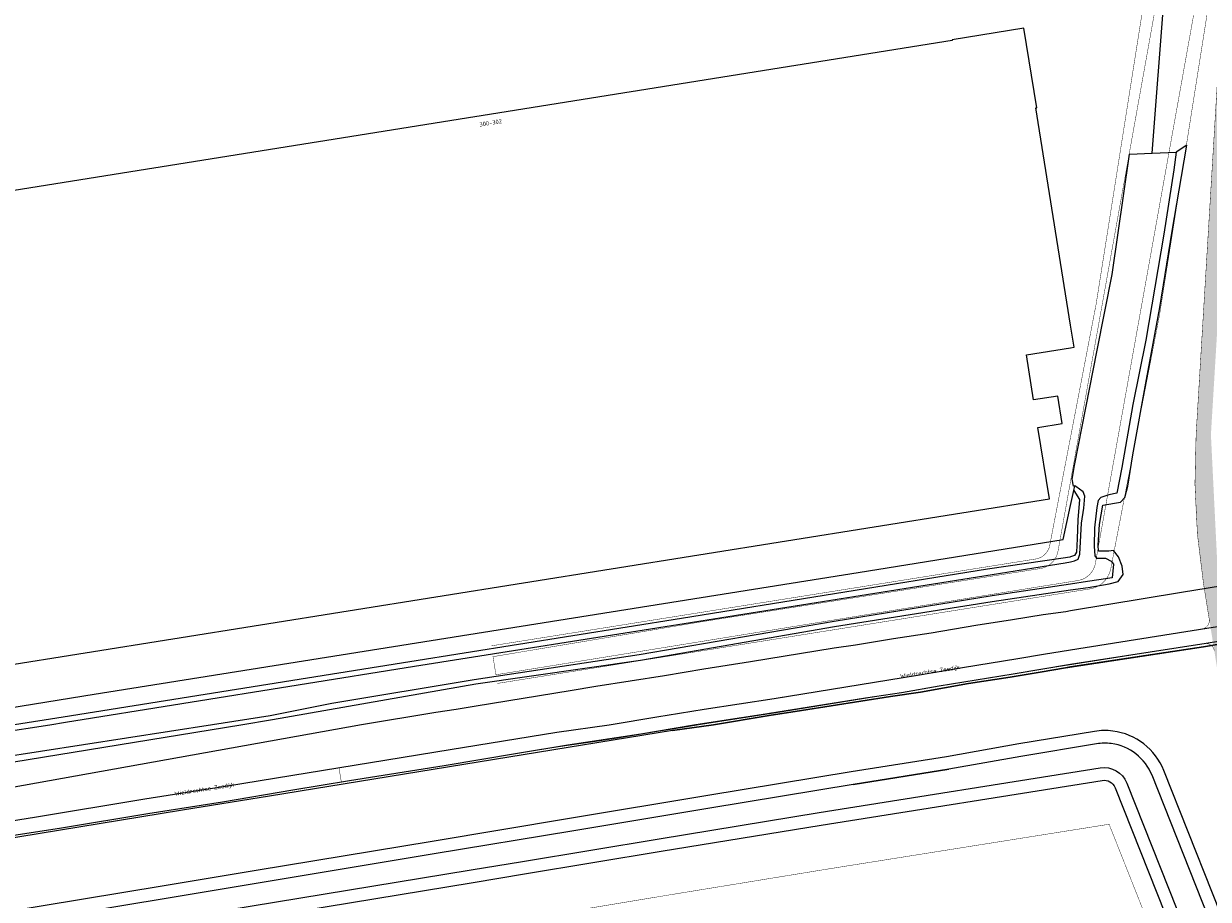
# Model space of a CAD drawing. Header units: metres. Extents: x 102000 to 105000, y 414600 to 420766.
# Tile 137 of 206: x 102753 to 103033, y 419359 to 419566. Entities that reach past the tile are written whole.
import ezdxf

# ---------------------------------------------------------------- set-up
doc = ezdxf.new("R2010")
doc.units = ezdxf.units.M
doc.layers.get('0').update_dxf_attribs({"color": 8})
for name, color, linetype, lineweight in [('00-Ontwerp DKIV', 8, 'Continuous', 0), ('N-WE-GW-TALUDLIJN-G', 90, 'Continuous', 18), ('N-WE-WH-WATERLIJN-G', 150, 'Continuous', 5)]:
    doc.layers.add(name, color=color, linetype=linetype, lineweight=lineweight)
doc.styles.add('MtXpl_NLCS-ISO', font='NLCS-ISO.ttf')

msp = doc.modelspace()

# ---------------------------------------------------------------- hatches: boundary and pattern name
at = {"layer": '00-Ontwerp DKIV', "transparency": 33554623}
h = msp.add_hatch(color=256, dxfattribs=at)
h.dxf.hatch_style = 1
edge = h.paths.add_edge_path()
edge.add_line((103033.08, 419422.97), (103033.08, 419422.97))
edge.add_line((103033.08, 419422.97), (103033.96, 419417.51))
edge.add_line((103033.96, 419417.51), (103035.64, 419407))
edge.add_arc((103191.4, 419431.96), 157.75, 189.1053, 194.986)
edge.add_line((103039.02, 419391.17), (103087.06, 419211.69))
edge.add_line((103087.06, 419211.69), (103092.72, 419183.99))
edge.add_line((103092.72, 419183.99), (103096.15, 419184.7))
edge.add_line((103096.15, 419184.7), (103090.47, 419212.5))
edge.add_line((103090.47, 419212.5), (103072.12, 419281.06))
edge.add_line((103072.12, 419281.06), (103042.86, 419390.36))
edge.add_line((103042.86, 419390.36), (103042.4, 419392.07))
edge.add_arc((103191.4, 419431.96), 154.25, 189.1053, 194.986, ccw=False)
edge.add_line((103039.1, 419407.55), (103037.42, 419418.02))
edge.add_line((103037.42, 419418.02), (103036.54, 419423.52))
edge.add_line((103036.54, 419423.52), (103036.22, 419425.5))
edge.add_line((103036.22, 419425.5), (103034.87, 419433.92))
edge.add_arc((103191.13, 419458.96), 158.25, 176.5489, 189.1053, ccw=False)
edge.add_line((103033.16, 419468.49), (103039.71, 419576.99))
edge.add_arc((102944.7, 419582.72), 95.18, 356.546, 363.9888)
edge.add_line((103039.65, 419589.34), (103037.21, 419624.32))
edge.add_arc((103145.2, 419631.84), 108.25, 176.5489, 183.9859, ccw=False)
edge.add_line((103037.15, 419638.36), (103038.24, 419656.43))
edge.add_arc((103040.23, 419656.31), 2, 86.5489, 176.5489, ccw=False)
edge.add_arc((103029.41, 419471.17), 187.46, 86.2351, 86.6535, ccw=False)
edge.add_arc((103024.5, 419652.97), 18, 16.9687, 22.3416)
edge.add_arc((103012.2, 419647.58), 31.43, 22.9028, 25.8935)
edge.add_arc((103041.07, 419671.29), 10, 262.8997, 266.59, ccw=False)
edge.add_arc((103041.07, 419671.29), 10, 251.6255, 262.8995, ccw=False)
edge.add_arc((103041.07, 419671.29), 10, 229.7811, 251.6255, ccw=False)
edge.add_arc((103024.93, 419652.2), 15, 49.7811, 83.7459)
edge.add_line((103026.56, 419667.11), (103011.7, 419668.74))
edge.add_line((103011.7, 419668.74), (103003.01, 419669.69))
edge.add_line((103003.01, 419669.69), (103000.75, 419669.94))
edge.add_line((103000.75, 419669.94), (102989.44, 419671.82))
edge.add_line((102989.44, 419671.82), (102984.12, 419672.71))
edge.add_line((102984.12, 419672.71), (102983.92, 419669.78))
edge.add_line((102983.92, 419669.78), (103000.33, 419666.97))
edge.add_line((103000.33, 419666.97), (103003.24, 419666.65))
edge.add_line((103003.24, 419666.65), (103011.38, 419665.76))
edge.add_line((103011.38, 419665.76), (103026.23, 419664.13))
edge.add_arc((103024.93, 419652.2), 12, 49.7811, 83.7434, ccw=False)
edge.add_arc((103041.07, 419671.29), 13, 229.7811, 233.3124)
edge.add_arc((103041.07, 419671.29), 13, 233.3124, 236.8438)
edge.add_arc((103032.86, 419658.73), 2, -3.4511, 56.8437, ccw=False)
edge.add_line((103034.86, 419658.61), (103034.74, 419656.64))
edge.add_line((103034.74, 419656.64), (103033.65, 419638.57))
edge.add_arc((103145.2, 419631.84), 111.75, 176.5489, 183.9859)
edge.add_line((103033.72, 419624.07), (103036.16, 419589.1))
edge.add_arc((102944.7, 419582.72), 91.68, -3.454, 3.9888, ccw=False)
edge.add_line((103036.21, 419577.2), (103029.67, 419468.7))
edge.add_arc((103191.13, 419458.96), 161.75, 176.5489, 189.1053)
edge.add_line((103031.41, 419433.37), (103032.76, 419424.95))
edge.add_line((103032.76, 419424.95), (103033.08, 419422.97))

# ---------------------------------------------------------------- linework, layer by layer
at = {"transparency": 33554687}
for p, q in [((103019.3, 419535.03), (103025.38, 419613.68)), ((103019.3, 419535.03), (103024.98, 419535.29)), ((103024.98, 419535.29), (103024.4, 419531.14)), ((103027.51, 419536.93), (103024.98, 419535.29)), ((103026.18, 419529.58), (103027.51, 419536.93)), ((103009.8, 419506.36), (103013.92, 419534.79)), ((103013.92, 419534.79), (103019.3, 419535.03)), ((103024.4, 419531.14), (103022.01, 419515.95)), ((103023.99, 419516.67), (103026.18, 419529.58)), ((103022.01, 419515.95), (103017.81, 419490.87)), ((103021.08, 419498.57), (103023.99, 419516.67)), ((103006.27, 419488.51), (103009.8, 419506.36)), ((103017.92, 419481.59), (103021.08, 419498.57)), ((103000.83, 419489.22), (103000, 419494.42)), ((103017.81, 419490.87), (103014.74, 419475.71)), ((103000, 419489.09), (103000.83, 419489.22)), ((103000.91, 419461.24), (103006.27, 419488.51)), ((103014.73, 419463.8), (103017.92, 419481.59)), ((103014.74, 419475.71), (103012.08, 419460.75)), ((103013.54, 419456.36), (103014.73, 419463.8)), ((103000.39, 419458.01), (103000.91, 419461.24)), ((103012.08, 419460.75), (103010.92, 419454.72)), ((103000.66, 419456.41), (103000.39, 419458.01)), ((103000, 419451.81), (103000.77, 419455.33)), ((103000, 419451.81), (103000.77, 419455.33)), ((103001, 419456.45), (103000.66, 419456.41)), ((103000.77, 419455.35), (103001, 419456.45)), ((103000.77, 419455.35), (103001, 419456.45)), ((103000.77, 419455.33), (103000.77, 419455.35)), ((103000.77, 419455.33), (103000.77, 419455.35)), ((103000.77, 419455.35), (103002.12, 419453.2)), ((103001.21, 419456.33), (103001, 419456.45)), ((103003.02, 419455.01), (103001.21, 419456.33)), ((103003.37, 419454.05), (103003.02, 419455.01)), ((103003.11, 419451.17), (103003.37, 419454.05)), ((103009.04, 419454.32), (103007.15, 419453.67)), ((103010.92, 419454.72), (103009.04, 419454.32)), ((103012.79, 419453.73), (103013.54, 419456.36)), ((103002.12, 419453.2), (103001.75, 419448.41)), ((103006.22, 419451.33), (103005.66, 419446.57)), ((103006.56, 419453.01), (103006.22, 419451.33)), ((103007.15, 419453.67), (103006.56, 419453.01)), ((103006.83, 419447.34), (103007.59, 419451.85)), ((103007.59, 419451.85), (103011.83, 419452.61)), ((103011.83, 419452.61), (103012.79, 419453.73)), ((103002.55, 419447.65), (103003.11, 419451.17)), ((103001.75, 419448.41), (103001.56, 419443.96)), ((103002.2, 419440.33), (103002.55, 419447.65)), ((103005.66, 419446.57), (103005.56, 419442.17)), ((103006.54, 419442.42), (103006.83, 419447.34)), ((103001.56, 419443.96), (103001.41, 419440.82)), ((103001.41, 419440.82), (103000.93, 419440.02)), ((103001.78, 419439.11), (103002.2, 419440.33)), ((103005.56, 419442.17), (103005.74, 419439.89)), ((103006.57, 419441.02), (103006.54, 419442.42)), ((103009.03, 419441.03), (103006.57, 419441.02)), ((103010.18, 419441.19), (103009.03, 419441.03)), ((103011.29, 419439.71), (103010.18, 419441.19)), ((103000.93, 419440.02), (103000, 419439.67)), ((103000, 419438.53), (103000.95, 419438.74)), ((103000.95, 419438.74), (103001.78, 419439.11)), ((103005.74, 419439.89), (103006.12, 419439.4)), ((103006.12, 419439.4), (103008.25, 419439.4)), ((103008.25, 419439.4), (103009.57, 419438.65)), ((103009.57, 419438.65), (103010.12, 419437.94)), ((103010.12, 419437.94), (103009.8, 419434.68)), ((103012.2, 419437.48), (103011.29, 419439.71)), ((103012.45, 419435.53), (103012.2, 419437.48)), ((103032.17, 419422.82), (103138.61, 419439.86)), ((103009.8, 419434.68), (103006.69, 419434.27)), ((103011.25, 419433.86), (103012.45, 419435.53)), ((103055.43, 419435.98), (103026.24, 419431.24)), ((103003.98, 419433.82), (103000, 419433.22)), ((103000, 419431.85), (103004.19, 419432.47)), ((103006.69, 419434.27), (103003.98, 419433.82)), ((103004.19, 419432.47), (103009.1, 419433.3)), ((103009.1, 419433.3), (103011.25, 419433.86)), ((103026.24, 419431.24), (103000, 419426.92)), ((103102.09, 419430.02), (103031.39, 419418.43)), ((103031.39, 419418.43), (103102.09, 419430.02)), ((103061.35, 419423.76), (103032.03, 419419.22)), ((103000, 419417.68), (103032.17, 419422.82)), ((102998.78, 419413.48), (103031.39, 419418.43)), ((103032.03, 419419.22), (103000, 419414.27)), ((103031.39, 419418.43), (103000, 419413.65)), ((102985.71, 419411.28), (102992.83, 419412.45)), ((102992.83, 419412.45), (102998.78, 419413.48)), ((102964.55, 419407.72), (102975.89, 419409.72)), ((102975.89, 419409.72), (102985.71, 419411.28)), ((102936.43, 419403.35), (102957.44, 419406.69)), ((102957.44, 419406.69), (102964.55, 419407.72)), ((102915.62, 419400), (102928.78, 419402.2)), ((102928.78, 419402.2), (102936.43, 419403.35)), ((102905.96, 419398.66), (102915.62, 419400))]:
    msp.add_line(p, q, dxfattribs=at)
for p, q in [((102988.99, 419564.58), (102972, 419561.88)), ((102992, 419545.81), (102988.99, 419564.58)), ((102972.03, 419561.66), (102740.24, 419524.66)), ((102972, 419561.88), (102972.03, 419561.66)), ((102991.79, 419545.78), (102992, 419545.81)), ((103000, 419494.42), (102991.79, 419545.78)), ((102989.56, 419487.42), (103000, 419489.09)), ((102991.27, 419476.76), (102989.56, 419487.42)), ((102997.01, 419477.68), (102991.27, 419476.76)), ((102998.05, 419471.19), (102997.01, 419477.68)), ((102992.3, 419470.27), (102998.05, 419471.19)), ((102995, 419453.37), (102992.3, 419470.27)), ((102735.64, 419411.97), (102995, 419453.37)), ((102998.24, 419443.75), (103000, 419451.81)), ((102998.24, 419443.75), (103000, 419451.81)), ((102949.79, 419435.97), (102998.24, 419443.75)), ((102949.79, 419435.97), (102998.24, 419443.75)), ((102998.26, 419439.35), (102980.38, 419436.77)), ((102981.5, 419435.52), (102998.73, 419438.26)), ((102999.87, 419439.62), (102998.26, 419439.35)), ((102998.73, 419438.26), (103000, 419438.53)), ((103000, 419439.67), (102999.87, 419439.62)), ((102769.34, 419407.23), (102949.79, 419435.97)), ((102769.34, 419407.23), (102949.79, 419435.97)), ((102980.38, 419436.77), (102908.08, 419425.1)), ((102908.69, 419423.89), (102981.5, 419435.52)), ((102981.45, 419429.14), (103000, 419431.85)), ((103000, 419433.22), (102981.46, 419430.43)), ((102981.46, 419430.43), (102944.12, 419424.36)), ((102944.22, 419423.21), (102981.45, 419429.14)), ((102998.87, 419426.72), (102993.57, 419425.96)), ((103000, 419426.92), (102998.87, 419426.72)), ((102908.08, 419425.1), (102843.89, 419414.89)), ((102844.97, 419413.82), (102908.69, 419423.89)), ((102944.12, 419424.36), (102898.12, 419416.56)), ((102977.59, 419423.43), (102967.05, 419421.67)), ((102986.28, 419424.78), (102977.59, 419423.43)), ((102993.57, 419425.96), (102986.28, 419424.78)), ((102898.43, 419415.3), (102944.22, 419423.21)), ((102967.05, 419421.67), (102958.15, 419420.32)), ((102944.16, 419418.09), (102924.4, 419414.85)), ((102949.16, 419418.82), (102944.16, 419418.09)), ((102958.15, 419420.32), (102949.16, 419418.82)), ((102993.61, 419416.67), (103000, 419417.68)), ((102843.89, 419414.89), (102761.99, 419401.77)), ((102898.12, 419416.56), (102859.12, 419410.59)), ((102859.46, 419409.7), (102898.43, 419415.3)), ((102924.4, 419414.85), (102913.33, 419413.12)), ((102974.44, 419413.53), (102987.54, 419415.62)), ((102987.54, 419415.62), (102993.61, 419416.67)), ((102762.54, 419400.58), (102844.97, 419413.82)), ((102913.33, 419413.12), (102904.04, 419411.54)), ((102963.84, 419411.74), (102974.44, 419413.53)), ((102992.83, 419412.45), (102985.71, 419411.28)), ((103000, 419414.27), (102986.43, 419411.96)), ((102998.78, 419413.48), (102992.83, 419412.45)), ((103000, 419413.65), (102998.78, 419413.48)), ((102811.43, 419401.22), (102859.46, 419409.7)), ((102859.12, 419410.59), (102825.49, 419405.05)), ((102904.04, 419411.54), (102887.88, 419409.04)), ((102929.97, 419406.24), (102963.84, 419411.74)), ((102975.89, 419409.72), (102964.55, 419407.72)), ((102986.43, 419411.96), (102968.93, 419409.11)), ((102985.71, 419411.28), (102975.89, 419409.72)), ((102724.26, 419400), (102769.34, 419407.23)), ((102724.26, 419400), (102769.34, 419407.23)), ((102881.81, 419407.98), (102859.57, 419404.43)), ((102887.88, 419409.04), (102881.81, 419407.98)), ((102957.44, 419406.69), (102936.43, 419403.35)), ((102960.09, 419407.55), (102951.52, 419406.26)), ((102964.55, 419407.72), (102957.44, 419406.69)), ((102968.93, 419409.11), (102960.09, 419407.55)), ((102825.49, 419405.05), (102810.92, 419402.13)), ((102859.57, 419404.43), (102854.84, 419403.6)), ((102904.68, 419402.25), (102913.46, 419403.69)), ((102913.46, 419403.69), (102929.97, 419406.24)), ((102943.69, 419405), (102926.93, 419402.38)), ((102951.52, 419406.26), (102943.69, 419405)), ((102761.99, 419401.77), (102750.49, 419400)), ((102810.92, 419402.13), (102797.28, 419400)), ((102803.95, 419400), (102811.43, 419401.22)), ((102850.02, 419402.9), (102832.52, 419400)), ((102854.84, 419403.6), (102850.02, 419402.9)), ((102890.96, 419400), (102902.71, 419401.96)), ((102902.71, 419401.96), (102904.68, 419402.25)), ((102917.59, 419400.89), (102911.49, 419400)), ((102928.78, 419402.2), (102915.62, 419400)), ((102926.93, 419402.38), (102917.59, 419400.89)), ((102936.43, 419403.35), (102928.78, 419402.2)), ((102832.52, 419400), (102713.76, 419378.67)), ((102726.08, 419394.88), (102758.84, 419400)), ((102734.5, 419388.66), (102803.95, 419400)), ((102797.28, 419400), (102734.5, 419390.21)), ((102758.84, 419400), (102762.54, 419400.58)), ((102905.96, 419398.66), (102810.73, 419383.13)), ((102853.46, 419394.15), (102878.63, 419398.22)), ((102878.63, 419398.22), (102890.96, 419400)), ((102905.9, 419399.07), (102898.46, 419397.79)), ((102911.49, 419400), (102905.9, 419399.07)), ((102915.62, 419400), (102905.96, 419398.66)), ((102898.46, 419397.79), (102881.26, 419395.19)), ((102800.85, 419385.59), (102853.46, 419394.15)), ((102869.3, 419393.22), (102851.99, 419390.27)), ((102881.26, 419395.19), (102869.3, 419393.22)), ((102851.99, 419390.27), (102829.61, 419386.76)), ((102948.66, 419385.89), (102971.21, 419389.48)), ((102781.33, 419382.51), (102800.85, 419385.59)), ((102816.28, 419384.54), (102799.62, 419381.71)), ((102829.61, 419386.76), (102816.28, 419384.54)), ((102755.21, 419378.2), (102781.33, 419382.51)), ((102799.62, 419381.71), (102782.01, 419378.94)), ((102810.73, 419383.13), (102790.19, 419379.78)), ((102790.19, 419379.78), (102716.21, 419367.71)), ((102782.01, 419378.94), (102761.6, 419375.55)), ((102747.82, 419377.02), (102755.21, 419378.2)), ((102761.6, 419375.55), (102747.8, 419373.41))]:
    msp.add_line(p, q)
at = {"layer": '00-Ontwerp DKIV', "transparency": 33554687, "const_width": 0.1}
for points in [[(102864.56, 419409.76), (103004.56, 419432.1, 0.315583), (103009.51, 419436.89), (103015.28, 419466.97), (103021.06, 419497.04), (103027.14, 419535.5), (103033.21, 419573.95), (103033.42, 419577.37, 0.032462), (103033.36, 419588.9), (103030.93, 419623.88, -0.037154), (103031.04, 419641.75, 0.182755), (103027.89, 419651.88), (103024.83, 419655.8, 0.23604), (103012.83, 419661.8, 0.651686), (103006.1, 419648.74), (103010.28, 419643.59, -0.153832), (103015.18, 419631.22), (103018.2, 419587.85, -0.044644), (103017.94, 419574.7), (103006.05, 419499.42), (102995.08, 419442.37, -0.315504), (102991.78, 419439.17), (102863.14, 419418.64)], [(103036.21, 419577.2), (103029.67, 419468.7, 0.054843), (103031.41, 419433.37), (103032.76, 419424.95)]]:
    msp.add_lwpolyline(points, format="xyb", dxfattribs=at)
msp.add_lwpolyline([(102864.24, 419411.81), (102993.55, 419432.77), (103001.74, 419434.08, 0.319025), (103005.87, 419438.14), (103030.04, 419573.08, 0.045527), (103030.37, 419588.69), (103027.93, 419623.67, -0.032462), (103027.86, 419638.92), (103028.04, 419641.93, 0.182755), (103025.53, 419650.04), (103022.43, 419654, 0.255595), (103011.95, 419658.77, 0.605919), (103008.43, 419650.63), (103012.64, 419645.45, -0.154317), (103018.17, 419631.43), (103021.19, 419588.05, -0.044881), (103020.92, 419574.31), (103008.98, 419507.7), (102997.05, 419441.08, -0.322594), (102992.88, 419436.92), (102913.11, 419424.39), (102863.55, 419416.09)], format="xyb", close=True, dxfattribs=at)
at = {"layer": '00-Ontwerp DKIV', "ltscale": 10, "transparency": 33554687, "const_width": 0.1, "flags": 128}
msp.add_lwpolyline([(103033.96, 419417.51, 0.390509), (103031.83, 419419.19, -0.662576), (103031.83, 419419.19), (103000.57, 419414.25), (102994.18, 419413.25), (102991.14, 419412.72), (102988.11, 419412.19), (102981.56, 419411.15), (102975.01, 419410.1), (102964.41, 419408.31), (102947.48, 419405.56), (102930.54, 419402.82), (102922.28, 419401.54), (102914.03, 419400.26), (102909.64, 419399.54), (102905.25, 419398.82), (102903.28, 419398.53), (102891.53, 419396.57), (102879.2, 419394.79), (102854.03, 419390.72), (102827.72, 419386.44), (102827.15, 419389.87), (102853.46, 419394.15), (102878.63, 419398.22), (102890.96, 419400), (102902.71, 419401.96), (102904.68, 419402.25), (102909.07, 419402.97), (102913.46, 419403.69), (102921.71, 419404.97), (102929.97, 419406.24), (102946.91, 419408.99), (102963.84, 419411.74), (102974.44, 419413.53), (102980.99, 419414.57), (102987.54, 419415.62), (102990.57, 419416.15), (102993.61, 419416.67), (103000, 419417.68), (103031.11, 419422.65, 0.414275), (103032.76, 419424.95)], format="xyb", dxfattribs=at)
at = {"layer": '00-Ontwerp DKIV', "transparency": 33554687, "const_width": 0.1}
msp.add_lwpolyline([(102783.86, 419339.76), (102860.58, 419352.36), (102905.01, 419359.76), (102942.77, 419365.93), (103009.11, 419376.49), (103046.37, 419282.48), (103076.18, 419171.13), (103042, 419159.75), (102794.73, 419093.55), (102787.15, 419123.58), (102768.89, 419199.44), (102754.91, 419261.14), (102795.28, 419270.29)], close=True, dxfattribs=at)
at = {"layer": 'N-WE-GW-TALUDLIJN-G', "color": 8, "transparency": 33554687, "flags": 128}
for points in [[(103062.25, 419287.74), (103022.04, 419389.17, 0.273084), (103010, 419398.52, 0.072374), (103005.68, 419398.44), (102987.75, 419395.48), (102970.71, 419392.44), (102948.18, 419388.85), (102914.31, 419383.27), (102881.66, 419377.85), (102849.16, 419372.45), (102807.56, 419365.54), (102785.84, 419361.94), (102756.8, 419357.12), (102728.9, 419352.49), (102717.42, 419350.58, 0.41187), (102710.84, 419341.43), (102714.37, 419319.13), (102718.59, 419292.49), (102720.94, 419277.68), (102723.99, 419258.43), (102727.06, 419245.11), (102736.82, 419202.08), (102757.34, 419116.23)], [(102769.19, 419119.14), (102748.7, 419204.84), (102738.96, 419247.83), (102735.97, 419260.76), (102732.26, 419284.21), (102732.25, 419284.21), (102732.08, 419285.32), (102730.48, 419295.4), (102723.65, 419338.53, -0.40683), (102724.46, 419339.67), (102759.62, 419346.16), (102772.18, 419348.48), (102858.87, 419362.72), (102870.98, 419364.74), (102903.3, 419370.12), (102941.1, 419376.29), (103007.48, 419386.86, -0.351265), (103010.52, 419385.13), (103024.31, 419350.35), (103050.65, 419283.9)]]:
    msp.add_lwpolyline(points, format="xyb", dxfattribs=at)
at = {"layer": 'N-WE-WH-WATERLIJN-G', "color": 8}
for points in [[(103059.4, 419286.79), (103019.25, 419388.06, 0.273084), (103009.62, 419395.54, 0.07232), (103006.17, 419395.48), (102988.25, 419392.52), (102971.21, 419389.48), (102948.66, 419385.89), (102914.8, 419380.31), (102882.15, 419374.89), (102849.65, 419369.49), (102808.05, 419362.59), (102786.34, 419358.98), (102757.29, 419354.16), (102729.39, 419349.53), (102717.92, 419347.62, 0.41187), (102713.8, 419341.9), (102717.33, 419319.6), (102721.55, 419292.96), (102723.9, 419278.15), (102726.94, 419259), (102729.99, 419245.78), (102739.74, 419202.76), (102760.25, 419116.94)], [(102771.66, 419351.43), (102858.38, 419365.68), (102870.49, 419367.7), (102902.82, 419373.08), (102940.62, 419379.26), (103007.01, 419389.82, -0.351265), (103013.31, 419386.23), (103013.31, 419386.23), (103027.1, 419351.46)]]:
    msp.add_lwpolyline(points, format="xyb", dxfattribs=at)

# ---------------------------------------------------------------- texts
at = {"style": 'MtXpl_NLCS-ISO'}
for s, rotation, p in [('300-302', 9.0699, (102860.43, 419541.32)), ('Wieldrechtse Zeedijk', 8.8594, (102959.81, 419410.97)), ('Wieldrechtse Zeedijk', 8.9726, (102788.38, 419383.2))]:
    msp.add_text(s, height=1, rotation=rotation, dxfattribs=at).set_placement(p)

doc.saveas('drawing.dxf')
